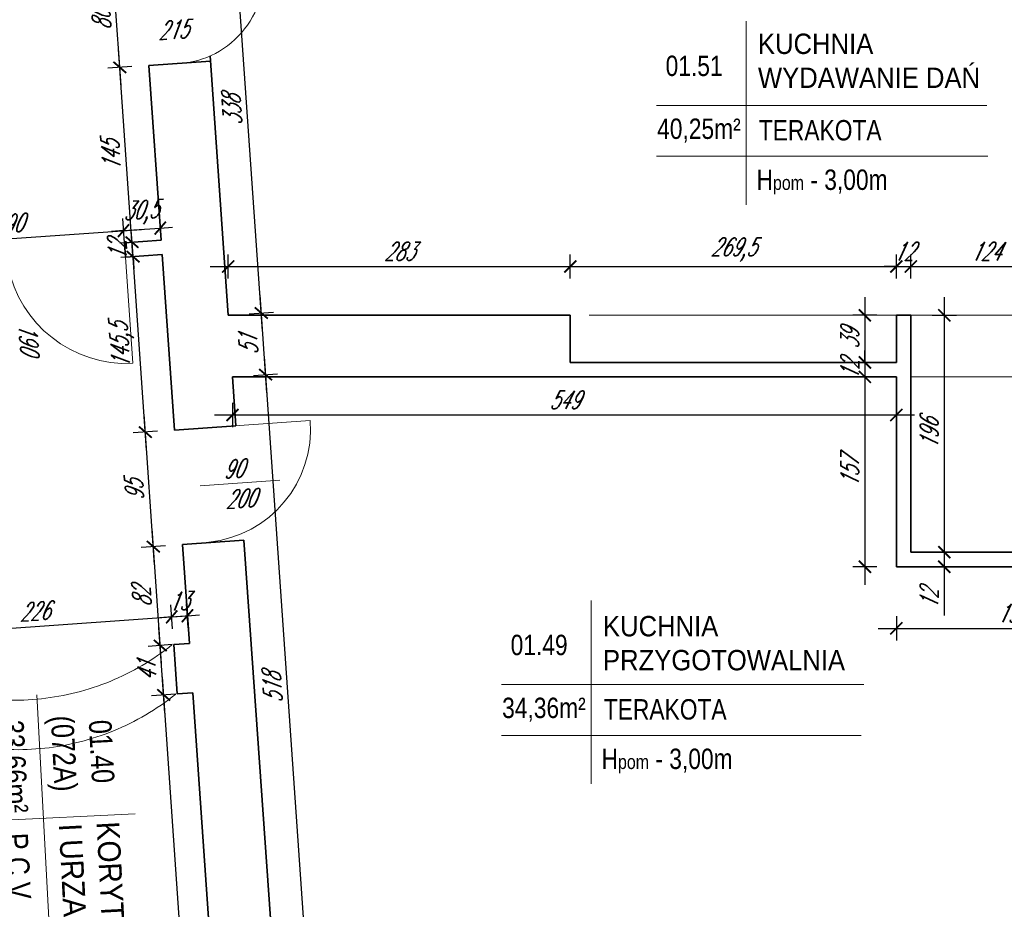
# Model space of a CAD drawing. Header units: millimetres. Extents: x 402 to 79005, y -7782 to 89952.
# Tile 225 of 256: x 22757 to 23571, y 38656 to 39392. Entities that reach past the tile are written whole.
import ezdxf

# ---------------------------------------------------------------- set-up
doc = ezdxf.new("R2010")
doc.units = ezdxf.units.MM
doc.header["$LTSCALE"] = 10
doc.linetypes.add('DASHED', pattern=[19.05, 12.7, -6.35])
doc.layers.get('0').update_dxf_attribs({"lineweight": 0})
doc.layers.get('Defpoints').update_dxf_attribs({"color": 253})
for name, color, linetype, lineweight in [('01 parter - ściany', 253, 'Continuous', 35), ('03_drzwi', 253, 'Continuous', 15), ('04-2_nad', 253, 'DASHED', 5), ('05-01_wymiary', 253, 'Continuous', 5), ('05-03_opis', 253, 'Continuous', 5)]:
    doc.layers.add(name, color=color, linetype=linetype, lineweight=lineweight)
doc.styles.add('ariel', font='ARIAL.TTF', dxfattribs={"width": 0.8})
doc.styles.add('ariel_wym', font='simplex.shx', dxfattribs={"width": 0.65, "oblique": 25})
doc.dimstyles.new('ariel 50 wnętrze', dxfattribs={"dimtxt": 15, "dimasz": 10, "dimexe": 10, "dimexo": 0, "dimgap": 5, "dimtad": 1, "dimdec": 1, "dimrnd": 0.5, "dimtxsty": 'ariel_wym', "dimblk": 'ARCHTICK', "dimcen": 2.5, "dimdle": 15, "dimazin": 0, "dimtfac": 1, "dimtdec": 1, "dimtix": 1, "dimtmove": 0, "dimatfit": 3, "dimldrblk": 'DOT', "dimfxl": 0, "dimarcsym": 0})

# ---------------------------------------------------------------- blocks, each defined once
blk = doc.blocks.new('_ArchTick')
at = {"color": 0, "linetype": 'ByBlock', "const_width": 0.15}
blk.add_lwpolyline([(-0.5, -0.5), (0.5, 0.5)], dxfattribs=at)
blk = doc.blocks.new('*D758')
at = {"layer": '05-01_wymiary', "color": 0, "lineweight": -2}
for p, q in [((22929, 39177.44), (22929, 39197.44)), ((23211.95, 39177.44), (23211.95, 39197.44)), ((22914, 39187.44), (23226.95, 39187.44))]:
    blk.add_line(p, q, dxfattribs=at)
at = {"layer": 'Defpoints', "color": 0}
for p in [(23211.95, 39187.44), (22929, 39147.05), (23211.95, 39147.05)]:
    blk.add_point(p, dxfattribs=at)
at = {"layer": '05-01_wymiary', "color": 0, "lineweight": -2, "xscale": 10, "yscale": 10, "zscale": 10, "rotation": 180}
blk.add_blockref('_ArchTick', (22929, 39187.44), dxfattribs=at)
at = {"layer": '05-01_wymiary', "color": 0, "lineweight": -2, "xscale": 10, "yscale": 10, "zscale": 10}
blk.add_blockref('_ArchTick', (23211.95, 39187.44), dxfattribs=at)
at = {"layer": '05-01_wymiary', "color": 0, "insert": (23070.48, 39199.94), "char_height": 15, "attachment_point": 5, "style": 'ariel_wym'}
blk.add_mtext('283', dxfattribs=at)
blk = doc.blocks.new('_Dot')
at = {"color": 0, "linetype": 'ByBlock', "lineweight": -2}
blk.add_line((-0.5, 0), (-1, 0), dxfattribs=at)
at = {"color": 0, "linetype": 'ByBlock', "const_width": 0.5}
blk.add_lwpolyline([(-0.25, 0, 1), (0.25, 0, 1)], format="xyb", close=True, dxfattribs=at)
blk = doc.blocks.new('*D759')
at = {"layer": '05-01_wymiary', "color": 0, "lineweight": -2}
for p, q in [((23211.95, 39177.44), (23211.95, 39197.44)), ((23481.69, 39177.44), (23481.69, 39197.44)), ((23196.95, 39187.44), (23496.69, 39187.44))]:
    blk.add_line(p, q, dxfattribs=at)
at = {"layer": 'Defpoints', "color": 0}
for p in [(23481.69, 39187.44), (23211.95, 39147.05), (23481.69, 39147.05)]:
    blk.add_point(p, dxfattribs=at)
at = {"layer": '05-01_wymiary', "color": 0, "lineweight": -2, "xscale": 10, "yscale": 10, "zscale": 10, "rotation": 180}
blk.add_blockref('_ArchTick', (23211.95, 39187.44), dxfattribs=at)
at = {"layer": '05-01_wymiary', "color": 0, "lineweight": -2, "xscale": 10, "yscale": 10, "zscale": 10}
blk.add_blockref('_ArchTick', (23481.69, 39187.44), dxfattribs=at)
at = {"layer": '05-01_wymiary', "color": 0, "insert": (23346.82, 39201.37), "char_height": 15, "attachment_point": 5, "style": 'ariel_wym'}
blk.add_mtext('269,5', dxfattribs=at)
blk = doc.blocks.new('*D760')
at = {"layer": '05-01_wymiary', "color": 0, "lineweight": -2}
for p, q in [((23481.69, 39177.44), (23481.69, 39197.44)), ((23493.69, 39177.44), (23493.69, 39197.44)), ((23481.69, 39187.44), (23471.69, 39187.44)), ((23481.69, 39187.44), (23493.69, 39187.44)), ((23493.69, 39187.44), (23503.69, 39187.44))]:
    blk.add_line(p, q, dxfattribs=at)
at = {"layer": 'Defpoints', "color": 0}
for p in [(23493.69, 39187.44), (23481.69, 39147.05), (23493.69, 39147.05)]:
    blk.add_point(p, dxfattribs=at)
at = {"layer": '05-01_wymiary', "color": 0, "lineweight": -2, "xscale": 10, "yscale": 10, "zscale": 10}
blk.add_blockref('_ArchTick', (23481.69, 39187.44), dxfattribs=at)
at = {"layer": '05-01_wymiary', "color": 0, "lineweight": -2, "xscale": 10, "yscale": 10, "zscale": 10, "rotation": 180}
blk.add_blockref('_ArchTick', (23493.69, 39187.44), dxfattribs=at)
at = {"layer": '05-01_wymiary', "color": 0, "insert": (23487.69, 39199.94), "char_height": 15, "attachment_point": 5, "style": 'ariel_wym'}
blk.add_mtext('12', dxfattribs=at)
blk = doc.blocks.new('*D761')
at = {"layer": '05-01_wymiary', "color": 0, "lineweight": -2}
for p, q in [((23493.69, 39177.44), (23493.69, 39197.44)), ((23617.5, 39177.44), (23617.5, 39197.44)), ((23478.69, 39187.44), (23632.5, 39187.44))]:
    blk.add_line(p, q, dxfattribs=at)
at = {"layer": 'Defpoints', "color": 0}
for p in [(23617.5, 39187.44), (23493.69, 39147.05), (23617.5, 39147.05)]:
    blk.add_point(p, dxfattribs=at)
at = {"layer": '05-01_wymiary', "color": 0, "lineweight": -2, "xscale": 10, "yscale": 10, "zscale": 10, "rotation": 180}
blk.add_blockref('_ArchTick', (23493.69, 39187.44), dxfattribs=at)
at = {"layer": '05-01_wymiary', "color": 0, "lineweight": -2, "xscale": 10, "yscale": 10, "zscale": 10}
blk.add_blockref('_ArchTick', (23617.5, 39187.44), dxfattribs=at)
at = {"layer": '05-01_wymiary', "color": 0, "insert": (23555.59, 39199.94), "char_height": 15, "attachment_point": 5, "style": 'ariel_wym'}
blk.add_mtext('124', dxfattribs=at)
blk = doc.blocks.new('*D765')
at = {"layer": '05-01_wymiary', "color": 0, "lineweight": -2}
for p, q in [((22932.56, 39074.59), (22932.56, 39054.59)), ((23481.69, 39074.59), (23481.69, 39054.59)), ((22917.56, 39064.59), (23496.69, 39064.59))]:
    blk.add_line(p, q, dxfattribs=at)
at = {"layer": 'Defpoints', "color": 0}
for p in [(22932.56, 39096.05), (23481.69, 39096.05), (23481.69, 39064.59)]:
    blk.add_point(p, dxfattribs=at)
at = {"layer": '05-01_wymiary', "color": 0, "lineweight": -2, "xscale": 10, "yscale": 10, "zscale": 10, "rotation": 180}
blk.add_blockref('_ArchTick', (22932.56, 39064.59), dxfattribs=at)
at = {"layer": '05-01_wymiary', "color": 0, "lineweight": -2, "xscale": 10, "yscale": 10, "zscale": 10}
blk.add_blockref('_ArchTick', (23481.69, 39064.59), dxfattribs=at)
at = {"layer": '05-01_wymiary', "color": 0, "insert": (23207.13, 39077.09), "char_height": 15, "attachment_point": 5, "style": 'ariel_wym'}
blk.add_mtext('549', dxfattribs=at)
blk = doc.blocks.new('*D766')
at = {"layer": '05-01_wymiary', "color": 0, "lineweight": -2}
for p, q in [((23521.35, 39162.05), (23521.35, 38936.05)), ((23511.35, 39147.05), (23531.35, 39147.05)), ((23511.35, 38951.05), (23531.35, 38951.05))]:
    blk.add_line(p, q, dxfattribs=at)
at = {"layer": 'Defpoints', "color": 0}
for p in [(23493.69, 39147.05), (23493.69, 38951.05), (23521.35, 38951.05)]:
    blk.add_point(p, dxfattribs=at)
at = {"layer": '05-01_wymiary', "color": 0, "lineweight": -2, "xscale": 10, "yscale": 10, "zscale": 10}
for p, rotation in [((23521.35, 39147.05), 90), ((23521.35, 38951.05), 270)]:
    blk.add_blockref('_ArchTick', p, dxfattribs=dict(at, rotation=rotation))
at = {"layer": '05-01_wymiary', "color": 0, "insert": (23508.85, 39049.05), "char_height": 15, "attachment_point": 5, "rotation": 90, "style": 'ariel_wym'}
blk.add_mtext('196', dxfattribs=at)
blk = doc.blocks.new('*D767')
at = {"layer": '05-01_wymiary', "color": 0, "lineweight": -2}
for p, q in [((23521.35, 38966.05), (23521.35, 38924.05)), ((23511.35, 38951.05), (23531.35, 38951.05)), ((23511.35, 38939.05), (23531.35, 38939.05)), ((23521.35, 38939.05), (23521.35, 38898.79))]:
    blk.add_line(p, q, dxfattribs=at)
at = {"layer": 'Defpoints', "color": 0}
for p in [(23493.69, 38951.05), (23481.69, 38939.05), (23521.35, 38939.05)]:
    blk.add_point(p, dxfattribs=at)
at = {"layer": '05-01_wymiary', "color": 0, "lineweight": -2, "xscale": 10, "yscale": 10, "zscale": 10}
for p, rotation in [((23521.35, 38951.05), 90), ((23521.35, 38939.05), 270)]:
    blk.add_blockref('_ArchTick', p, dxfattribs=dict(at, rotation=rotation))
at = {"layer": '05-01_wymiary', "color": 0, "insert": (23508.85, 38912.3), "char_height": 15, "attachment_point": 5, "rotation": 90, "style": 'ariel_wym'}
blk.add_mtext('12', dxfattribs=at)
blk = doc.blocks.new('*D768')
at = {"layer": '05-01_wymiary', "color": 0, "lineweight": -2}
for p, q in [((23455.67, 39162.05), (23455.67, 39093.05)), ((23465.67, 39147.05), (23445.67, 39147.05)), ((23465.67, 39108.05), (23445.67, 39108.05))]:
    blk.add_line(p, q, dxfattribs=at)
at = {"layer": 'Defpoints', "color": 0}
for p in [(23481.69, 39147.05), (23455.67, 39108.05), (23475.31, 39108.05)]:
    blk.add_point(p, dxfattribs=at)
at = {"layer": '05-01_wymiary', "color": 0, "lineweight": -2, "xscale": 10, "yscale": 10, "zscale": 10}
for p, rotation in [((23455.67, 39147.05), 90), ((23455.67, 39108.05), 270)]:
    blk.add_blockref('_ArchTick', p, dxfattribs=dict(at, rotation=rotation))
at = {"layer": '05-01_wymiary', "color": 0, "insert": (23443.17, 39127.55), "char_height": 15, "attachment_point": 5, "rotation": 90, "style": 'ariel_wym'}
blk.add_mtext('39', dxfattribs=at)
blk = doc.blocks.new('*D769')
at = {"layer": '05-01_wymiary', "color": 0, "lineweight": -2}
for p, q in [((23455.67, 39108.05), (23455.67, 39118.05)), ((23465.67, 39108.05), (23445.67, 39108.05)), ((23455.67, 39108.05), (23455.67, 39096.05)), ((23465.67, 39096.05), (23445.67, 39096.05)), ((23455.67, 39096.05), (23455.67, 39086.05))]:
    blk.add_line(p, q, dxfattribs=at)
at = {"layer": 'Defpoints', "color": 0}
for p in [(23475.31, 39108.05), (23455.67, 39096.05), (23481.69, 39096.05)]:
    blk.add_point(p, dxfattribs=at)
at = {"layer": '05-01_wymiary', "color": 0, "lineweight": -2, "xscale": 10, "yscale": 10, "zscale": 10}
for p, rotation in [((23455.67, 39108.05), 270), ((23455.67, 39096.05), 90)]:
    blk.add_blockref('_ArchTick', p, dxfattribs=dict(at, rotation=rotation))
at = {"layer": '05-01_wymiary', "color": 0, "insert": (23443.17, 39102.05), "char_height": 15, "attachment_point": 5, "rotation": 90, "style": 'ariel_wym'}
blk.add_mtext('12', dxfattribs=at)
blk = doc.blocks.new('*D770')
at = {"layer": '05-01_wymiary', "color": 0, "lineweight": -2}
for p, q in [((23455.67, 39111.05), (23455.67, 38924.05)), ((23465.67, 39096.05), (23445.67, 39096.05)), ((23465.67, 38939.05), (23445.67, 38939.05))]:
    blk.add_line(p, q, dxfattribs=at)
at = {"layer": 'Defpoints', "color": 0}
for p in [(23481.69, 39096.05), (23455.67, 38939.05), (23481.69, 38939.05)]:
    blk.add_point(p, dxfattribs=at)
at = {"layer": '05-01_wymiary', "color": 0, "lineweight": -2, "xscale": 10, "yscale": 10, "zscale": 10}
for p, rotation in [((23455.67, 39096.05), 90), ((23455.67, 38939.05), 270)]:
    blk.add_blockref('_ArchTick', p, dxfattribs=dict(at, rotation=rotation))
at = {"layer": '05-01_wymiary', "color": 0, "insert": (23443.17, 39017.55), "char_height": 15, "attachment_point": 5, "rotation": 90, "style": 'ariel_wym'}
blk.add_mtext('157', dxfattribs=at)
blk = doc.blocks.new('*D771')
at = {"layer": '05-01_wymiary', "color": 0, "lineweight": -2}
for p, q in [((23481.69, 38898.03), (23481.69, 38878.03)), ((23673.69, 38898.03), (23673.69, 38878.03)), ((23466.69, 38888.03), (23688.69, 38888.03))]:
    blk.add_line(p, q, dxfattribs=at)
at = {"layer": 'Defpoints', "color": 0}
for p in [(23481.69, 38939.05), (23673.69, 38939.05), (23673.69, 38888.03)]:
    blk.add_point(p, dxfattribs=at)
at = {"layer": '05-01_wymiary', "color": 0, "lineweight": -2, "xscale": 10, "yscale": 10, "zscale": 10, "rotation": 180}
blk.add_blockref('_ArchTick', (23481.69, 38888.03), dxfattribs=at)
at = {"layer": '05-01_wymiary', "color": 0, "lineweight": -2, "xscale": 10, "yscale": 10, "zscale": 10}
blk.add_blockref('_ArchTick', (23673.69, 38888.03), dxfattribs=at)
at = {"layer": '05-01_wymiary', "color": 0, "insert": (23577.69, 38900.53), "char_height": 15, "attachment_point": 5, "style": 'ariel_wym'}
blk.add_mtext('192', dxfattribs=at)
blk = doc.blocks.new('*D500')
at = {"layer": '05-01_wymiary', "color": 0, "lineweight": -2}
for p, q in [((22907.22, 38381.53), (22874.61, 38847.89)), ((22885.63, 38833.63), (22865.68, 38832.23)), ((22916.15, 38397.19), (22896.2, 38395.8))]:
    blk.add_line(p, q, dxfattribs=at)
at = {"layer": 'Defpoints', "color": 0}
for p in [(22875.65, 38832.93), (22886.75, 38833.71), (22930.24, 38398.18)]:
    blk.add_point(p, dxfattribs=at)
at = {"layer": '05-01_wymiary', "color": 0, "lineweight": -2, "xscale": 10, "yscale": 10, "zscale": 10}
for p, rotation in [((22875.65, 38832.93), 94.0000000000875), ((22906.17, 38396.49), 274.0000000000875)]:
    blk.add_blockref('_ArchTick', p, dxfattribs=dict(at, rotation=rotation))
at = {"layer": '05-01_wymiary', "color": 0, "insert": (22877.02, 38613.74), "char_height": 15, "attachment_point": 5, "rotation": 94, "style": 'ariel_wym'}
blk.add_mtext('437,5', dxfattribs=at)
blk = doc.blocks.new('*D501')
at = {"layer": '05-01_wymiary', "color": 0, "lineweight": -2}
for p, q in [((22876.7, 38817.97), (22871.75, 38888.79)), ((22882.77, 38874.53), (22862.82, 38873.13)), ((22885.63, 38833.63), (22865.68, 38832.23))]:
    blk.add_line(p, q, dxfattribs=at)
at = {"layer": 'Defpoints', "color": 0}
for p in [(22883.89, 38874.61), (22872.79, 38873.83), (22886.75, 38833.71)]:
    blk.add_point(p, dxfattribs=at)
at = {"layer": '05-01_wymiary', "color": 0, "lineweight": -2, "xscale": 10, "yscale": 10, "zscale": 10}
for p, rotation in [((22872.79, 38873.83), 94.00000000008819), ((22875.65, 38832.93), 274.0000000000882)]:
    blk.add_blockref('_ArchTick', p, dxfattribs=dict(at, rotation=rotation))
at = {"layer": '05-01_wymiary', "color": 0, "insert": (22861.75, 38852.51), "char_height": 15, "attachment_point": 5, "rotation": 94, "style": 'ariel_wym'}
blk.add_mtext('41', dxfattribs=at)
blk = doc.blocks.new('*D502')
at = {"layer": '05-01_wymiary', "color": 0, "lineweight": -2}
for p, q in [((22873.84, 38858.87), (22866.03, 38970.59)), ((22877.05, 38956.33), (22857.1, 38954.93)), ((22882.77, 38874.53), (22862.82, 38873.13))]:
    blk.add_line(p, q, dxfattribs=at)
at = {"layer": 'Defpoints', "color": 0}
for p in [(22891.14, 38957.31), (22867.07, 38955.63), (22883.89, 38874.61)]:
    blk.add_point(p, dxfattribs=at)
at = {"layer": '05-01_wymiary', "color": 0, "lineweight": -2, "xscale": 10, "yscale": 10, "zscale": 10}
for p, rotation in [((22867.07, 38955.63), 94.00000000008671), ((22872.79, 38873.83), 274.0000000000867)]:
    blk.add_blockref('_ArchTick', p, dxfattribs=dict(at, rotation=rotation))
at = {"layer": '05-01_wymiary', "color": 0, "insert": (22857.46, 38913.86), "char_height": 15, "attachment_point": 5, "rotation": 94, "style": 'ariel_wym'}
blk.add_mtext('82', dxfattribs=at)
blk = doc.blocks.new('*D503')
at = {"layer": '05-01_wymiary', "color": 0, "lineweight": -2}
for p, q in [((22868.12, 38940.67), (22859.4, 39065.36)), ((22870.42, 39051.1), (22850.47, 39049.7)), ((22877.05, 38956.33), (22857.1, 38954.93))]:
    blk.add_line(p, q, dxfattribs=at)
at = {"layer": 'Defpoints', "color": 0}
for p in [(22860.45, 39050.4), (22884.51, 39052.08), (22891.14, 38957.31)]:
    blk.add_point(p, dxfattribs=at)
at = {"layer": '05-01_wymiary', "color": 0, "lineweight": -2, "xscale": 10, "yscale": 10, "zscale": 10}
for p, rotation in [((22860.45, 39050.4), 94.0000000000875), ((22867.07, 38955.63), 274.0000000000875)]:
    blk.add_blockref('_ArchTick', p, dxfattribs=dict(at, rotation=rotation))
at = {"layer": '05-01_wymiary', "color": 0, "insert": (22851.29, 39002.14), "char_height": 15, "attachment_point": 5, "rotation": 94, "style": 'ariel_wym'}
blk.add_mtext('95', dxfattribs=at)
blk = doc.blocks.new('*D504')
at = {"layer": '05-01_wymiary', "color": 0, "lineweight": -2}
for p, q in [((22861.49, 39035.43), (22849.25, 39210.54)), ((22860.27, 39196.27), (22840.32, 39194.88)), ((22870.42, 39051.1), (22850.47, 39049.7))]:
    blk.add_line(p, q, dxfattribs=at)
at = {"layer": 'Defpoints', "color": 0}
for p in [(22850.3, 39195.58), (22874.36, 39197.26), (22884.51, 39052.08)]:
    blk.add_point(p, dxfattribs=at)
at = {"layer": '05-01_wymiary', "color": 0, "lineweight": -2, "xscale": 10, "yscale": 10, "zscale": 10}
for p, rotation in [((22850.3, 39195.58), 94.0000000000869), ((22860.45, 39050.4), 274.0000000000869)]:
    blk.add_blockref('_ArchTick', p, dxfattribs=dict(at, rotation=rotation))
at = {"layer": '05-01_wymiary', "color": 0, "insert": (22841.48, 39122.01), "char_height": 15, "attachment_point": 5, "rotation": 94, "style": 'ariel_wym'}
blk.add_mtext('145,5', dxfattribs=at)
blk = doc.blocks.new('*D505')
at = {"layer": '05-01_wymiary', "color": 0, "lineweight": -2}
for p, q in [((22849.46, 39207.55), (22848.76, 39217.52)), ((22859.43, 39208.24), (22839.48, 39206.85)), ((22850.3, 39195.58), (22849.46, 39207.55)), ((22860.27, 39196.27), (22840.32, 39194.88)), ((22850.3, 39195.58), (22850.99, 39185.6))]:
    blk.add_line(p, q, dxfattribs=at)
at = {"layer": 'Defpoints', "color": 0}
for p in [(22873.53, 39209.23), (22849.46, 39207.55), (22874.36, 39197.26)]:
    blk.add_point(p, dxfattribs=at)
at = {"layer": '05-01_wymiary', "color": 0, "lineweight": -2, "xscale": 10, "yscale": 10, "zscale": 10}
for p, rotation in [((22849.46, 39207.55), 274.0000000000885), ((22850.3, 39195.58), 94.00000000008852)]:
    blk.add_blockref('_ArchTick', p, dxfattribs=dict(at, rotation=rotation))
at = {"layer": '05-01_wymiary', "color": 0, "insert": (22837.41, 39200.69), "char_height": 15, "attachment_point": 5, "rotation": 94, "style": 'ariel_wym'}
blk.add_mtext('12', dxfattribs=at)
blk = doc.blocks.new('*D506')
at = {"layer": '05-01_wymiary', "color": 0, "lineweight": -2}
for p, q in [((22850.5, 39192.58), (22838.3, 39367.16)), ((22849.32, 39352.89), (22829.37, 39351.49)), ((22859.43, 39208.24), (22839.48, 39206.85))]:
    blk.add_line(p, q, dxfattribs=at)
at = {"layer": 'Defpoints', "color": 0}
for p in [(22839.34, 39352.19), (22863.41, 39353.88), (22873.53, 39209.23)]:
    blk.add_point(p, dxfattribs=at)
at = {"layer": '05-01_wymiary', "color": 0, "lineweight": -2, "xscale": 10, "yscale": 10, "zscale": 10}
for p, rotation in [((22839.34, 39352.19), 94.0000000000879), ((22849.46, 39207.55), 274.0000000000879)]:
    blk.add_blockref('_ArchTick', p, dxfattribs=dict(at, rotation=rotation))
at = {"layer": '05-01_wymiary', "color": 0, "insert": (22831.93, 39279), "char_height": 15, "attachment_point": 5, "rotation": 94, "style": 'ariel_wym'}
blk.add_mtext('145', dxfattribs=at)
blk = doc.blocks.new('*D507')
at = {"layer": '05-01_wymiary', "color": 0, "lineweight": -2}
for p, q in [((22840.39, 39337.23), (22832.72, 39446.96)), ((22843.74, 39432.7), (22823.79, 39431.3)), ((22849.32, 39352.89), (22829.37, 39351.49))]:
    blk.add_line(p, q, dxfattribs=at)
at = {"layer": 'Defpoints', "color": 0}
for p in [(22833.76, 39432), (22857.83, 39433.68), (22863.41, 39353.88)]:
    blk.add_point(p, dxfattribs=at)
at = {"layer": '05-01_wymiary', "color": 0, "lineweight": -2, "xscale": 10, "yscale": 10, "zscale": 10}
for p, rotation in [((22833.76, 39432), 94.00000000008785), ((22839.34, 39352.19), 274.0000000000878)]:
    blk.add_blockref('_ArchTick', p, dxfattribs=dict(at, rotation=rotation))
at = {"layer": '05-01_wymiary', "color": 0, "insert": (22824.08, 39391.22), "char_height": 15, "attachment_point": 5, "rotation": 94, "style": 'ariel_wym'}
blk.add_mtext('80', dxfattribs=at)
blk = doc.blocks.new('*D555')
at = {"layer": '05-01_wymiary', "color": 0, "lineweight": -2}
for p, q in [((22997.13, 38566.06), (22958.89, 39112.92)), ((22949.96, 39097.26), (22969.91, 39098.66)), ((22986.1, 38580.32), (23006.06, 38581.72))]:
    blk.add_line(p, q, dxfattribs=at)
at = {"layer": 'Defpoints', "color": 0}
for p in [(22932.56, 39096.05), (22959.93, 39097.96), (22968.71, 38579.11)]:
    blk.add_point(p, dxfattribs=at)
at = {"layer": '05-01_wymiary', "color": 0, "lineweight": -2, "xscale": 10, "yscale": 10, "zscale": 10}
for p, rotation in [((22959.93, 39097.96), 94.00000000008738), ((22996.08, 38581.02), 274.0000000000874)]:
    blk.add_blockref('_ArchTick', p, dxfattribs=dict(at, rotation=rotation))
at = {"layer": '05-01_wymiary', "color": 0, "insert": (22965.54, 38838.62), "char_height": 15, "attachment_point": 5, "rotation": 94, "style": 'ariel_wym'}
blk.add_mtext('518', dxfattribs=at)
blk = doc.blocks.new('*D556')
at = {"layer": '05-01_wymiary', "color": 0, "lineweight": -2}
for p, q in [((22960.98, 39083), (22955.32, 39163.92)), ((22946.39, 39148.26), (22966.34, 39149.66)), ((22949.96, 39097.26), (22969.91, 39098.66))]:
    blk.add_line(p, q, dxfattribs=at)
at = {"layer": 'Defpoints', "color": 0}
for p in [(22929, 39147.05), (22956.37, 39148.96), (22932.56, 39096.05)]:
    blk.add_point(p, dxfattribs=at)
at = {"layer": '05-01_wymiary', "color": 0, "lineweight": -2, "xscale": 10, "yscale": 10, "zscale": 10}
for p, rotation in [((22956.37, 39148.96), 94.00000000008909), ((22959.93, 39097.96), 274.0000000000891)]:
    blk.add_blockref('_ArchTick', p, dxfattribs=dict(at, rotation=rotation))
at = {"layer": '05-01_wymiary', "color": 0, "insert": (22945.68, 39122.59), "char_height": 15, "attachment_point": 5, "rotation": 94, "style": 'ariel_wym'}
blk.add_mtext('51', dxfattribs=at)
blk = doc.blocks.new('*D557')
at = {"layer": '05-01_wymiary', "color": 0, "lineweight": -2}
for p, q in [((22957.41, 39134), (22931.75, 39500.92)), ((22922.82, 39485.26), (22942.78, 39486.66)), ((22946.39, 39148.26), (22966.34, 39149.66))]:
    blk.add_line(p, q, dxfattribs=at)
at = {"layer": 'Defpoints', "color": 0}
for p in [(22932.8, 39485.96), (22905.43, 39484.05), (22929, 39147.05)]:
    blk.add_point(p, dxfattribs=at)
at = {"layer": '05-01_wymiary', "color": 0, "lineweight": -2, "xscale": 10, "yscale": 10, "zscale": 10}
for p, rotation in [((22932.8, 39485.96), 94.00000000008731), ((22956.37, 39148.96), 274.0000000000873)]:
    blk.add_blockref('_ArchTick', p, dxfattribs=dict(at, rotation=rotation))
at = {"layer": '05-01_wymiary', "color": 0, "insert": (22932.11, 39316.59), "char_height": 15, "attachment_point": 5, "rotation": 94, "style": 'ariel_wym'}
blk.add_mtext('338', dxfattribs=at)
blk = doc.blocks.new('*D580')
at = {"layer": '05-01_wymiary', "color": 0, "lineweight": -2}
for p, q in [((22882.99, 38887.56), (22881.59, 38907.51)), ((22641.88, 38880.72), (22897.25, 38898.58)), ((22657.54, 38871.79), (22656.14, 38891.74))]:
    blk.add_line(p, q, dxfattribs=at)
at = {"layer": 'Defpoints', "color": 0}
for p in [(22882.29, 38897.53), (22883.89, 38874.61), (22659.04, 38850.28)]:
    blk.add_point(p, dxfattribs=at)
at = {"layer": '05-01_wymiary', "color": 0, "lineweight": -2, "xscale": 10, "yscale": 10, "zscale": 10}
for p, rotation in [((22882.29, 38897.53), 3.999999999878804), ((22656.84, 38881.77), 183.9999999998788)]:
    blk.add_blockref('_ArchTick', p, dxfattribs=dict(at, rotation=rotation))
at = {"layer": '05-01_wymiary', "color": 0, "insert": (22768.69, 38902.12), "char_height": 15, "attachment_point": 5, "rotation": 4, "style": 'ariel_wym'}
blk.add_mtext('226', dxfattribs=at)
blk = doc.blocks.new('*D581')
at = {"layer": '05-01_wymiary', "color": 0, "lineweight": -2}
for p, q in [((22882.99, 38887.56), (22881.59, 38907.51)), ((22895.96, 38888.47), (22894.56, 38908.42)), ((22895.26, 38898.44), (22905.23, 38899.14)), ((22882.29, 38897.53), (22872.31, 38896.84)), ((22882.29, 38897.53), (22895.26, 38898.44))]:
    blk.add_line(p, q, dxfattribs=at)
at = {"layer": 'Defpoints', "color": 0}
for p in [(22895.26, 38898.44), (22883.89, 38874.61), (22896.86, 38875.51)]:
    blk.add_point(p, dxfattribs=at)
at = {"layer": '05-01_wymiary', "color": 0, "lineweight": -2, "xscale": 10, "yscale": 10, "zscale": 10}
for p, rotation in [((22882.29, 38897.53), 3.999999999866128), ((22895.26, 38898.44), 183.9999999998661)]:
    blk.add_blockref('_ArchTick', p, dxfattribs=dict(at, rotation=rotation))
at = {"layer": '05-01_wymiary', "color": 0, "insert": (22887.9, 38910.46), "char_height": 15, "attachment_point": 5, "rotation": 4, "style": 'ariel_wym'}
blk.add_mtext('13', dxfattribs=at)
blk = doc.blocks.new('*D592')
at = {"layer": '05-01_wymiary', "color": 0, "lineweight": -2}
for p, q in [((22843.12, 39207.14), (22841.72, 39227.09)), ((22637.92, 39202.81), (22857.38, 39218.16)), ((22653.58, 39193.88), (22652.18, 39213.83))]:
    blk.add_line(p, q, dxfattribs=at)
at = {"layer": 'Defpoints', "color": 0}
for p in [(22842.42, 39217.11), (22843.12, 39207.1), (22653.58, 39193.85)]:
    blk.add_point(p, dxfattribs=at)
at = {"layer": '05-01_wymiary', "color": 0, "lineweight": -2, "xscale": 10, "yscale": 10, "zscale": 10}
for p, rotation in [((22842.42, 39217.11), 3.999999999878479), ((22652.88, 39203.86), 183.9999999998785)]:
    blk.add_blockref('_ArchTick', p, dxfattribs=dict(at, rotation=rotation))
at = {"layer": '05-01_wymiary', "color": 0, "insert": (22746.78, 39222.95), "char_height": 15, "attachment_point": 5, "rotation": 4, "style": 'ariel_wym'}
blk.add_mtext('190', dxfattribs=at)
blk = doc.blocks.new('*D593')
at = {"layer": '05-01_wymiary', "color": 0, "lineweight": -2}
for p, q in [((22843.12, 39207.14), (22841.72, 39227.09)), ((22873.52, 39209.26), (22872.13, 39229.21)), ((22842.42, 39217.11), (22832.44, 39216.41)), ((22842.42, 39217.11), (22872.83, 39219.24)), ((22872.83, 39219.24), (22882.8, 39219.94))]:
    blk.add_line(p, q, dxfattribs=at)
at = {"layer": 'Defpoints', "color": 0}
for p in [(22872.83, 39219.24), (22873.53, 39209.23), (22843.12, 39207.1)]:
    blk.add_point(p, dxfattribs=at)
at = {"layer": '05-01_wymiary', "color": 0, "lineweight": -2, "xscale": 10, "yscale": 10, "zscale": 10}
for p, rotation in [((22872.83, 39219.24), 183.9999999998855), ((22842.42, 39217.11), 3.999999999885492)]:
    blk.add_blockref('_ArchTick', p, dxfattribs=dict(at, rotation=rotation))
at = {"layer": '05-01_wymiary', "color": 0, "insert": (22856.65, 39232.07), "char_height": 15, "attachment_point": 5, "rotation": 4, "style": 'ariel_wym'}
blk.add_mtext('30,5', dxfattribs=at)

msp = doc.modelspace()

# ---------------------------------------------------------------- linework, layer by layer
at = {"layer": '01 parter - ściany'}
for p, q in [((22863.41, 39353.88), (22914.29, 39357.43)), ((22929, 39147.05), (22913.99, 39361.64)), ((22873.53, 39209.23), (22863.41, 39353.88)), ((22843.12, 39207.1), (22873.55, 39209.23)), ((22843.13, 39206.98), (22843.96, 39195.01)), ((22843.95, 39195.13), (22874.45, 39197.26)), ((22884.51, 39052.08), (22874.36, 39197.26)), ((23211.95, 39147.05), (22929, 39147.05)), ((23211.95, 39147.05), (23211.95, 39108.05)), ((23481.69, 39147.05), (23481.69, 39108.05)), ((23493.69, 39147.05), (23481.69, 39147.05)), ((23493.69, 39147.05), (23493.69, 38951.05)), ((23481.69, 39108.05), (23211.95, 39108.05)), ((22935.39, 39055.64), (22932.56, 39096.05)), ((23481.69, 39096.05), (22932.56, 39096.05)), ((23481.69, 39096.05), (23481.69, 38939.05)), ((22884.51, 39052.08), (22935.39, 39055.64)), ((22891.14, 38957.31), (22942.02, 38960.87)), ((22896.86, 38875.51), (22891.14, 38957.31)), ((22968.71, 38579.11), (22942.02, 38960.87)), ((23493.69, 38951.05), (23673.69, 38951.05)), ((23481.69, 38939.05), (23673.69, 38939.05)), ((22896.86, 38875.51), (22883.89, 38874.61)), ((22883.89, 38874.61), (22886.75, 38833.71)), ((22886.75, 38833.71), (22899.72, 38834.61)), ((22930.24, 38398.18), (22899.72, 38834.61))]:
    msp.add_line(p, q, dxfattribs=at)
at = {"layer": '03_drzwi'}
for p, q in [((22850.03, 39107.34), (22843.12, 39207.1)), ((22996.84, 39059.95), (22907.05, 39053.78)), ((22905.74, 39005.95), (22971.67, 39010.56))]:
    msp.add_line(p, q, dxfattribs=at)
for centre, radius, start, end in [((22883.81, 39429.84), 74.58, 270.32124, 7.61642), ((22845.07, 39207.36), 100.14, 190.95291, 272.83649), ((22903.34, 39052.69), 93.78, 275.88923, 4.44289)]:
    msp.add_arc(centre, radius, start, end, dxfattribs=at)
at = {"layer": '04-2_nad', "ltscale": 2}
for p, q in [((23481.69, 39147.05), (23211.95, 39147.05)), ((23493.69, 39147.05), (23617.5, 39147.05)), ((23617.5, 39096.05), (23493.69, 39096.05))]:
    msp.add_line(p, q, dxfattribs=at)
for centre in [(22751.91, 39037.73), (22754.77, 38996.83)]:
    msp.add_arc(centre, 209.19, 243.64418, 308.72424, dxfattribs=at)
at = {"layer": '05-03_opis'}
for p, q in [((23357.56, 39390.34), (23357.56, 39238.53)), ((23283.18, 39320.68), (23556.45, 39320.68)), ((23283.18, 39278.66), (23557.24, 39278.66)), ((23229.37, 38911.15), (23229.37, 38759.34)), ((23154.98, 38841.49), (23454.69, 38841.49)), ((22770.76, 38833.1), (22790.13, 38467.28)), ((23154.98, 38799.48), (23452.63, 38799.48)), ((22851.96, 38734.64), (22684.84, 38726.49))]:
    msp.add_line(p, q, dxfattribs=at)

# ---------------------------------------------------------------- texts
at = {"layer": '03_drzwi', "char_height": 15, "width": 160.5905, "attachment_point": 1, "style": 'ariel_wym'}
for s, insert, rotation in [('100\\P215', (22868.47, 39414.9), 4), ('190\\P210', (22770.21, 39141.34), 275.17461), ('90\\P200', (22924.23, 39026.91), 4)]:
    msp.add_mtext(s, dxfattribs=dict(at, insert=insert, rotation=rotation))
at = {"layer": '05-03_opis', "style": 'ariel'}
for s, insert, char_height, width, attachment_point in [('\\W0.9;{\\fArial|b0|i0|c238|p34;KUCHNIA \\PWYDAWANIE DAŃ}', (23367.2, 39357.67), 16.8648, 337.5404, 4), ('{\\fArial|b0|i0|c238|p34;01.51}', (23314.4, 39353.37), 16.8648, 78.4171, 5), ('{\\fArial|b0|i0|c238|p34;40,25m²}', (23318.36, 39299.87), 16.8648, 78.4171, 5), ('TERAKOTA', (23367.89, 39300.07), 16.865, 232.4081, 4), ('{\\fArial|b0|i0|c238|p34; H\\H0.7x;pom\\H1.429x; - 3,00m}', (23360.78, 39257.46), 16.8648, 232.4081, 4), ('\\W0.9;{\\fArial|b0|i0|c238|p34;KUCHNIA\\PPRZYGOTOWALNIA}', (23239, 38875.65), 16.8648, 337.5404, 4), ('{\\fArial|b0|i0|c238|p34;01.49}', (23186.2, 38874.18), 16.8648, 78.4171, 5), ('{\\fArial|b0|i0|c238|p34;34,36m²}', (23190.16, 38820.68), 16.8648, 78.4171, 5), ('TERAKOTA', (23239.69, 38820.88), 16.865, 232.4081, 4), ('{\\fArial|b0|i0|c238|p34; H\\H0.7x;pom\\H1.429x; - 3,00m}', (23232.58, 38778.27), 16.8648, 232.4081, 4)]:
    msp.add_mtext(s, dxfattribs=dict(at, insert=insert, char_height=char_height, width=width, attachment_point=attachment_point))
at = {"layer": '05-03_opis', "rotation": 273, "style": 'ariel'}
for s, insert, char_height, width, attachment_point in [('{\\fArial|b0|i0|c238|p34;33,66m²}', (22750.59, 38773.6), 18.7387, 87.1301, 5), ('{\\fArial|b0|i0|c238|p34;01.40\\P(072A)}', (22805.95, 38785.17), 18.7387, 87.1301, 5), ('\\W0.9;{\\fArial|b0|i0|c238|p34;KORYTARZ }ZAKLADU MASZYN \\PI URZADZEN OKRETOWYCH', (22813.67, 38727.36), 18.7387, 375.0449, 4), ('P.C.V', (22753.72, 38718.66), 18.739, 258.2312, 4)]:
    msp.add_mtext(s, dxfattribs=dict(at, insert=insert, char_height=char_height, width=width, attachment_point=attachment_point))

# ---------------------------------------------------------------- dimensions: what is measured, and where the dimension line sits
at = {"layer": '05-01_wymiary'}
for base, p1, p2, angle, picture, middle in [((22932.8, 39485.96), (22929, 39147.05), (22905.43, 39484.05), 94, '*D557', (22932.11, 39316.59)), ((22833.76, 39432), (22863.41, 39353.88), (22857.83, 39433.68), 94, '*D507', (22824.08, 39391.22)), ((22839.34, 39352.19), (22873.53, 39209.23), (22863.41, 39353.88), 94, '*D506', (22831.93, 39279)), ((22872.83, 39219.24), (22843.12, 39207.1), (22873.53, 39209.23), 4, '*D593', (22856.65, 39232.07)), ((22842.42, 39217.11), (22653.58, 39193.85), (22843.12, 39207.1), 4, '*D592', (22746.78, 39222.95)), ((22849.46, 39207.55), (22874.36, 39197.26), (22873.53, 39209.23), 94, '*D505', (22837.41, 39200.69)), ((22850.3, 39195.58), (22884.51, 39052.08), (22874.36, 39197.26), 94, '*D504', (22841.48, 39122.01)), ((22956.37, 39148.96), (22932.56, 39096.05), (22929, 39147.05), 94, '*D556', (22945.68, 39122.59)), ((22959.93, 39097.96), (22968.71, 38579.11), (22932.56, 39096.05), 94, '*D555', (22965.54, 38838.62)), ((23455.67, 39096.05), (23475.31, 39108.05), (23481.69, 39096.05), 90, '*D769', (23443.17, 39102.05)), ((23455.67, 38939.05), (23481.69, 39096.05), (23481.69, 38939.05), 90, '*D770', (23443.17, 39017.55)), ((22860.45, 39050.4), (22891.14, 38957.31), (22884.51, 39052.08), 94, '*D503', (22851.29, 39002.14)), ((22867.07, 38955.63), (22883.89, 38874.61), (22891.14, 38957.31), 94, '*D502', (22857.46, 38913.86)), ((22895.26, 38898.44), (22883.89, 38874.61), (22896.86, 38875.51), 4, '*D581', (22887.9, 38910.46)), ((22882.29, 38897.53), (22659.04, 38850.28), (22883.89, 38874.61), 4, '*D580', (22768.69, 38902.12)), ((22872.79, 38873.83), (22886.75, 38833.71), (22883.89, 38874.61), 94, '*D501', (22861.75, 38852.51)), ((22875.65, 38832.93), (22930.24, 38398.18), (22886.75, 38833.71), 94, '*D500', (22877.02, 38613.74))]:
    dim = msp.add_linear_dim(base=base, p1=p1, p2=p2, angle=angle, dimstyle='ariel 50 wnętrze', override={"dimtmove": 1}, dxfattribs=at)
    dim.commit()
    dim.dimension.update_dxf_attribs({"geometry": picture, "text_midpoint": middle})
for base, p1, p2, picture, middle in [((23211.9531, 39187.4441), (22928.9986, 39147.0465), (23211.9531, 39147.0465), '*D758', (23070.4759, 39199.9441)), ((23481.69, 39064.59), (22932.56, 39096.05), (23481.69, 39096.05), '*D765', (23207.13, 39077.09)), ((23673.69, 38888.03), (23481.69, 38939.05), (23673.69, 38939.05), '*D771', (23577.69, 38900.53))]:
    dim = msp.add_linear_dim(base=base, p1=p1, p2=p2, dimstyle='ariel 50 wnętrze', dxfattribs=at)
    dim.commit()
    dim.dimension.update_dxf_attribs({"geometry": picture, "text_midpoint": middle})
for base, p1, p2, picture, middle in [((23481.69, 39187.44), (23211.95, 39147.05), (23481.69, 39147.05), '*D759', (23346.82, 39201.37)), ((23493.69, 39187.44), (23481.69, 39147.05), (23493.69, 39147.05), '*D760', (23487.69, 39199.94)), ((23617.5, 39187.44), (23493.69, 39147.05), (23617.5, 39147.05), '*D761', (23555.59, 39199.94))]:
    dim = msp.add_linear_dim(base=base, p1=p1, p2=p2, dimstyle='ariel 50 wnętrze', override={"dimtmove": 1}, dxfattribs=at)
    dim.commit()
    dim.dimension.update_dxf_attribs({"geometry": picture, "text_midpoint": middle})
for base, p1, p2, picture, middle in [((23455.67, 39108.05), (23481.69, 39147.05), (23475.31, 39108.05), '*D768', (23443.17, 39127.55)), ((23521.35, 38951.05), (23493.69, 39147.05), (23493.69, 38951.05), '*D766', (23508.85, 39049.05))]:
    dim = msp.add_linear_dim(base=base, p1=p1, p2=p2, angle=90, dimstyle='ariel 50 wnętrze', dxfattribs=at)
    dim.commit()
    dim.dimension.update_dxf_attribs({"geometry": picture, "text_midpoint": middle})
dim = msp.add_linear_dim(base=(23521.35, 38939.05), p1=(23493.69, 38951.05), p2=(23481.69, 38939.05), angle=90, dimstyle='ariel 50 wnętrze', override={"dimtmove": 1}, dxfattribs=at)
dim.commit()
dim.dimension.update_dxf_attribs({"geometry": '*D767', "text_midpoint": (23521.35, 38912.3), "dimtype": 160})

doc.saveas('drawing.dxf')
